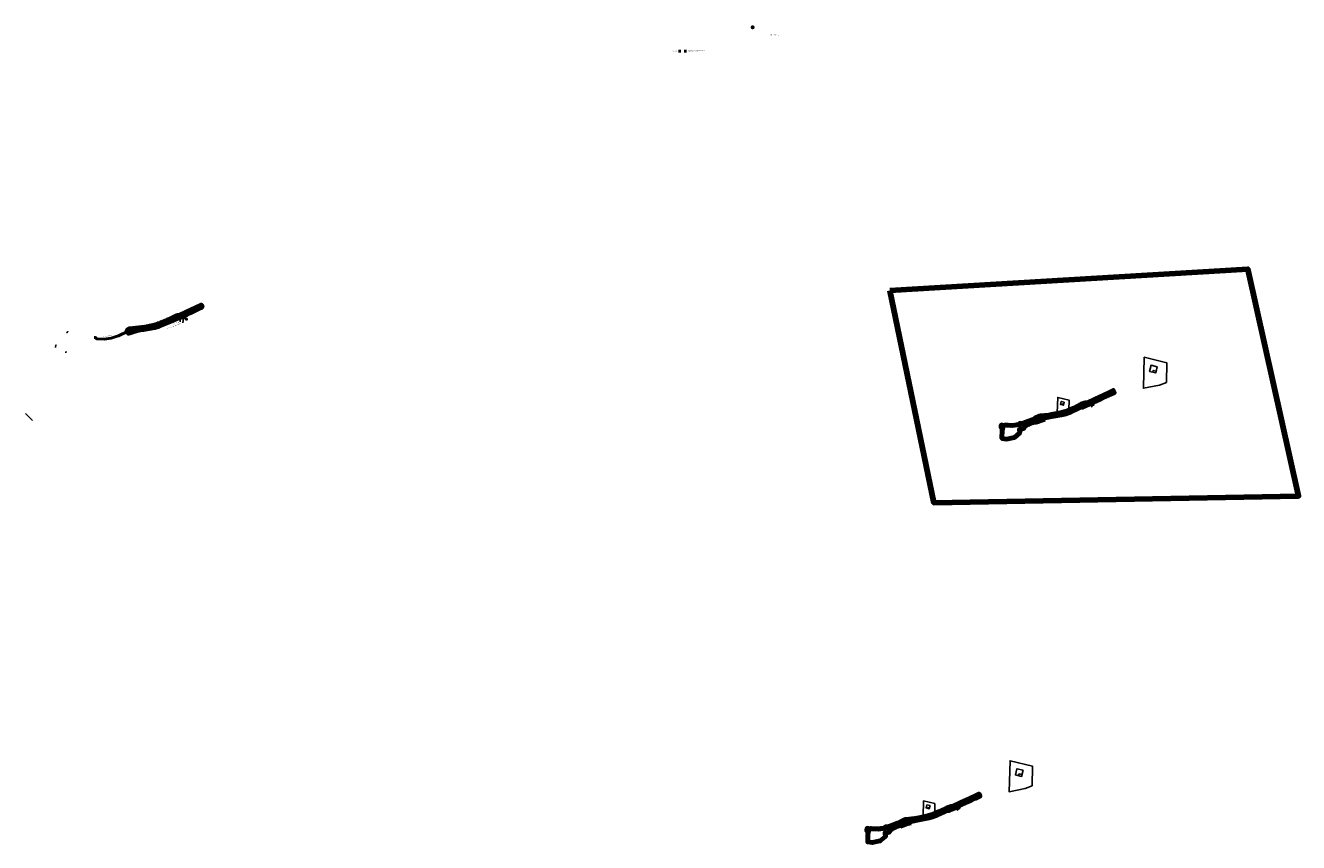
# Model space of a CAD drawing. Header units: metres. Extents: x -624130 to -618864, y -1178986 to -1175605.
import ezdxf
from ezdxf.enums import TextEntityAlignment as Align

# ---------------------------------------------------------------- set-up
doc = ezdxf.new("R2010")
doc.units = ezdxf.units.M
doc.linetypes.add('ACAD_ISO14W100', pattern=[24, 12, -3, 0, -3, 0, -3, 0, -3])
for name, color, linetype in [('01_Stromy_kácení', 1, 'Continuous'), ('01_Stromy_kácení_číslo', 90, 'Continuous'), ('0_X-Ref_Rozpiska', 7, 'Continuous'), ('0_X-Ref_Sit kom', 7, 'Continuous'), ('0_X-Ref_SO 301', 7, 'Continuous'), ('1_Rámeček', 7, 'Continuous'), ('301_N_Popisy_018_Detail_2x', 1, 'Continuous'), ('301_N_Popisy_035_Objekty_2x', 1, 'Continuous'), ('301_S_Popisy_035_Objekty', 42, 'Continuous'), ('301_S_Popisy_035_Objekty_2x', 42, 'Continuous'), ('301_V_Popisy_035_Objekty_2x', 6, 'Continuous'), ('PIS-zařízení staveniště', 132, 'ACAD_ISO14W100')]:
    doc.layers.add(name, color=color, linetype=linetype)
for name, color, linetype, lineweight in [('301_Hydro_Line_035', 5, 'Continuous', 35), ('301_Hydro_Line_080', 5, 'Continuous', 80), ('301_Hydro_Popis', 5, 'Continuous', 18), ('301_N_Kanalizace_Line', 1, '1SITU-KANALIZACE', 50), ('301_N_Objekty_050', 1, 'Continuous', 50), ('301_N_Objekty_UV_035', 1, 'Continuous', 35), ('301_N_Popisy_018_Detail', 1, 'Continuous', 18), ('301_N_Popisy_018_UV', 1, 'Continuous', 18), ('301_N_Popisy_035_Objekty', 1, 'Continuous', 35), ('301_N_Pripojky_UV_035', 1, '1SITU-KANALIZACE', 35), ('301_Popisy_035', 1, 'Continuous', 35), ('301_S_Kanalizace_Line', 42, '1SITU-KANALIZACE', 30), ('301_S_Objekty_050', 42, 'Continuous', 50), ('301_V_Kanalizace_Line', 6, '1SITU-KANALIZACE', 50), ('301_V_Objekty_050', 6, 'Continuous', 50), ('301_V_Popisy_035_Objekty', 6, 'Continuous', 35)]:
    doc.layers.add(name, color=color, linetype=linetype, lineweight=lineweight)
doc.styles.add('301_Arial', font='arial.ttf')
doc.styles.add('ROMANS', font='wromans.shx')
doc.styles.add('SLABSITU', font='isocp.shx')
doc.styles.add('Style-CS_working', font='CS_working.shx', dxfattribs={"height": 1.8})
doc.styles.add('WROMANS', font='wromans.shx', dxfattribs={"width": 0.9, "height": 1})
doc.linetypes.add('1SITU-KANALIZACE', pattern='A,3,["c",SLABSITU,S=3,R=0,X=0,Y=-1.07],3', length=6)
doc.dimstyles.new('M500', dxfattribs={"dimscale": 0.5, "dimtxt": 1, "dimasz": 0.9, "dimexe": 0.5, "dimexo": 0.2, "dimgap": 0.9, "dimtad": 1, "dimdec": 1, "dimzin": 0, "dimdsep": 46, "dimtxsty": 'WROMANS', "dimblk": 'OBLIQUE', "dimcen": 0.04, "dimadec": 0, "dimazin": 0, "dimtfac": 1, "dimtdec": 1, "dimtmove": 2, "dimatfit": 1, "dimfxl": 2, "dimtolj": 1, "dimtzin": 0, "dimarcsym": 0})

# ---------------------------------------------------------------- blocks, each defined once
blk = doc.blocks.new('_OBLIQUE')
at = {"color": 0, "linetype": 'ByBlock'}
blk.add_line((-0.5, -0.5), (0.5, 0.5), dxfattribs=at)

msp = doc.modelspace()

# ---------------------------------------------------------------- linework, layer by layer
for p, q in [((-621429.2, -1175708.5, 0), (-621419.6, -1175708.5, 0)), ((-621429.2, -1175713.5, 0), (-621419.6, -1175713.5, 0))]:
    msp.add_line(p, q)
at = {"color": 10}
msp.add_line((-621405, -1175708.5, 0), (-621395.4, -1175708.5, 0), dxfattribs=at)
at = {"color": 1}
msp.add_line((-621405, -1175713.5, 0), (-621395.4, -1175713.5, 0), dxfattribs=at)
at = {"layer": '01_Stromy_kácení', "flags": 128}
for points in [[(-623958.8, -1176874.1), (-623958, -1176875.3), (-623956.8, -1176874.5), (-623959.2, -1176876.2), (-623958, -1176875.3), (-623957.2, -1176876.6)], [(-623956.7, -1176871.4), (-623955.9, -1176872.6), (-623954.6, -1176871.8), (-623957.1, -1176873.4), (-623955.9, -1176872.6), (-623955, -1176873.9)]]:
    msp.add_lwpolyline(points, dxfattribs=at)
at = {"layer": '0_X-Ref_Rozpiska', "linetype": 'Continuous'}
for p, q in [((-621115.6, -1175613), (-621128.3, -1175613)), ((-621122, -1175604.8), (-621122.7, -1175613)), ((-621122, -1175604.8), (-621121.9, -1175619.3)), ((-621122, -1175604.8), (-621121.2, -1175613)), ((-621121.9, -1175606.2), (-621121.8, -1175613)), ((-621121.7, -1175607.6), (-621121.7, -1175613)), ((-621121.6, -1175609), (-621121.6, -1175613)), ((-621121.5, -1175610.4), (-621121.4, -1175613)), ((-621121.3, -1175611.7), (-621121.3, -1175613))]:
    msp.add_line(p, q, dxfattribs=at)
msp.add_ellipse((-621121.9, -1175613), major_axis=(3.52, 3.57), ratio=1, start_param=5.491046, end_param=11.774231, dxfattribs=at)
at = {"layer": '0_X-Ref_Sit kom'}
msp.add_lwpolyline([(-624130.1, -1177211.2), (-624101.2, -1177239)], dxfattribs=at)
at = {"layer": '0_X-Ref_SO 301', "lineweight": 211}
msp.add_lwpolyline([(-620554.4, -1176701.6), (-620372.1, -1177580), (-618863.8, -1177552.4), (-619073.7, -1176613.2)], close=True, dxfattribs=at)
at = {"layer": '0_X-Ref_SO 301'}
for points in [[(-619939.9, -1177240.7), (-619923.4, -1177235.4), (-619910.9, -1177231.2)], [(-619927.9, -1177236.9), (-619926.7, -1177240.5)], [(-619925.1, -1177243.9), (-619927.4, -1177236.7)], [(-619953.2, -1177253.6), (-619938.8, -1177249.1), (-619924.4, -1177243.7), (-619911.6, -1177239.6)], [(-619929.3, -1177237.3), (-619927, -1177244.6)], [(-619927.7, -1177240.8), (-619928.8, -1177237.2)], [(-619928.4, -1177237), (-619926, -1177244.3)], [(-620508.4, -1178923.3), (-620493.9, -1178918.8), (-620479.6, -1178913.3), (-620466.8, -1178909.3)], [(-620495, -1178910.4), (-620478.6, -1178905.1), (-620466, -1178900.9)], [(-620484.4, -1178907), (-620482.1, -1178914.3)], [(-620482.8, -1178910.5), (-620484, -1178906.8)], [(-620483.5, -1178906.7), (-620481.2, -1178913.9)], [(-620483, -1178906.5), (-620481.9, -1178910.1)], [(-620480.2, -1178913.6), (-620482.5, -1178906.4)]]:
    msp.add_lwpolyline(points, dxfattribs=at)
at = {"layer": '1_Rámeček'}
for points in [[(-619409.8, -1177081.9), (-619438.9, -1177093.3), (-619505.8, -1177105.9), (-619501.9, -1176978.1), (-619408.8, -1177000.4)], [(-619813.8, -1177196), (-619828.4, -1177201.7), (-619861.8, -1177208), (-619859.8, -1177144.1), (-619813.3, -1177155.2)], [(-619965, -1178751.6), (-619994.1, -1178763), (-620060.9, -1178775.6), (-620057, -1178647.7), (-619963.9, -1178670)], [(-620368.9, -1178865.6), (-620383.5, -1178871.4), (-620416.9, -1178877.7), (-620415, -1178813.7), (-620368.4, -1178824.9)]]:
    msp.add_lwpolyline(points, close=True, dxfattribs=at)
for points in [[(-619448.2, -1177017.4), (-619473.6, -1177011.2), (-619479.9, -1177036.6), (-619454.5, -1177042.9), (-619448.2, -1177017.4)], [(-619452.6, -1177035.3), (-619464.9, -1177032.3), (-619466.8, -1177039.8)], [(-619833, -1177163.7), (-619845.7, -1177160.6), (-619848.8, -1177173.3), (-619836.1, -1177176.5), (-619833, -1177163.7)], [(-619835.2, -1177172.7), (-619841.3, -1177171.2), (-619842.3, -1177174.9)], [(-620003.4, -1178687.1), (-620028.8, -1178680.9), (-620035, -1178706.3), (-620009.6, -1178712.6), (-620003.4, -1178687.1)], [(-620007.8, -1178704.9), (-620020, -1178701.9), (-620021.9, -1178709.5)], [(-620388.1, -1178833.4), (-620400.8, -1178830.3), (-620404, -1178843), (-620391.3, -1178846.1), (-620388.1, -1178833.4)], [(-620390.3, -1178842.3), (-620396.5, -1178840.8), (-620397.4, -1178844.6)]]:
    msp.add_lwpolyline(points, dxfattribs=at)
at = {"layer": '301_Hydro_Line_035'}
for points in [[(-623528.3, -1176816.9), (-623528.3, -1176816.9), (-623503.8, -1176805.7), (-623495.7, -1176804.5), (-623491.8, -1176814), (-623522.7, -1176827.2), (-623522.7, -1176827.2), (-623522.7, -1176827.2), (-623560.7, -1176842.5), (-623577.7, -1176849.7), (-623595.2, -1176854.3), (-623641.8, -1176862.4), (-623643.4, -1176854.1), (-623596, -1176845.4), (-623577.9, -1176839.4), (-623565.3, -1176834), (-623565.3, -1176834), (-623528.3, -1176816.9), (-623528.3, -1176816.9)], [(-619910.9, -1177231.2), (-619923.4, -1177235.4), (-619939.9, -1177240.7), (-619955.3, -1177247.5)], [(-619926.7, -1177240.5), (-619927.9, -1177236.9)], [(-619927.4, -1177236.7), (-619925.1, -1177243.9)], [(-619953.2, -1177253.6), (-619938.8, -1177249.1), (-619924.4, -1177243.7), (-619911.6, -1177239.6)], [(-619927, -1177244.6), (-619929.3, -1177237.3)], [(-619928.8, -1177237.2), (-619927.7, -1177240.8)], [(-619928.4, -1177237), (-619926, -1177244.3)], [(-620466, -1178900.9), (-620478.6, -1178905.1), (-620495, -1178910.4), (-620510.4, -1178917.2)], [(-620508.4, -1178923.3), (-620493.9, -1178918.8), (-620479.6, -1178913.3), (-620466.8, -1178909.3)], [(-620482.1, -1178914.2), (-620484.4, -1178907)], [(-620484, -1178906.8), (-620482.8, -1178910.5)], [(-620483.5, -1178906.7), (-620481.2, -1178913.9)], [(-620481.9, -1178910.1), (-620483, -1178906.5)], [(-620482.5, -1178906.4), (-620480.2, -1178913.6)]]:
    msp.add_lwpolyline(points, dxfattribs=at)
for points in [[(-623641.8, -1176862.4), (-623655.2, -1176864.8), (-623668.6, -1176867.6), (-623681.5, -1176870.8), (-623698.2, -1176876.4), (-623704.2, -1176878.8), (-623704.2, -1176878.8), (-623707.5, -1176869.3), (-623710.5, -1176867.6), (-623700.1, -1176859.9), (-623673.6, -1176857.3), (-623648.1, -1176854.9), (-623643.4, -1176854.1)], [(-619706.5, -1177151.1), (-619667.6, -1177133.2), (-619644.1, -1177121.7), (-619630.5, -1177115.4), (-619626.2, -1177124.5), (-619641.7, -1177132.6), (-619648.6, -1177134.6), (-619670.3, -1177144.8), (-619685.8, -1177152.1), (-619701.3, -1177159.5)], [(-619793.9, -1177188.1), (-619762.7, -1177172.5), (-619762.7, -1177172.5), (-619757.7, -1177182.2), (-619803.7, -1177203.6), (-619808.9, -1177194)], [(-619756.6, -1177184.6), (-619757.8, -1177182.2), (-619762.7, -1177172.5), (-619746.3, -1177166.9), (-619738.5, -1177166), (-619706.5, -1177151.1), (-619701.3, -1177159.5), (-619717.8, -1177167), (-619731.6, -1177173.5), (-619743.4, -1177178.6), (-619756.6, -1177184.6)], [(-619961.4, -1177247.7), (-619977.7, -1177254.3), (-619987.1, -1177258), (-619991.5, -1177246.5), (-619965.9, -1177236.4)], [(-619961.4, -1177247.7), (-619965.9, -1177236.4), (-619954.7, -1177232.1), (-619953.9, -1177230.6), (-619953.3, -1177229), (-619950.4, -1177230.7), (-619946.5, -1177241.9)], [(-619884.7, -1177223.6), (-619898, -1177226.2), (-619911.4, -1177229), (-619924.3, -1177232.2), (-619941.1, -1177237.8), (-619946.5, -1177241.9), (-619946.5, -1177241.9), (-619950.4, -1177230.7), (-619953.3, -1177229), (-619937.8, -1177221.5), (-619931.8, -1177220.9), (-619896, -1177217.3), (-619886.3, -1177215)], [(-619803.7, -1177203.6), (-619826.8, -1177211.7), (-619843.7, -1177215.7), (-619884.7, -1177223.6), (-619886.3, -1177215), (-619842.5, -1177206.4), (-619828.4, -1177201.7), (-619808.9, -1177194)], [(-620261.6, -1178820.7), (-620222.7, -1178802.9), (-620199.3, -1178791.4), (-620185.6, -1178785.1), (-620181.3, -1178794.2), (-620196.8, -1178802.2), (-620203.8, -1178804.3), (-620225.4, -1178814.5), (-620240.9, -1178821.8), (-620256.5, -1178829.1)], [(-620358.8, -1178873.3), (-620382, -1178881.3), (-620398.8, -1178885.4), (-620439.8, -1178893.3), (-620441.5, -1178884.7), (-620397.7, -1178876.1), (-620383.5, -1178871.4), (-620364.1, -1178863.7)], [(-620349, -1178857.8), (-620317.8, -1178842.2), (-620317.8, -1178842.2), (-620312.9, -1178851.8), (-620358.8, -1178873.3), (-620364.1, -1178863.7)], [(-620311.7, -1178854.2), (-620312.9, -1178851.8), (-620317.8, -1178842.2), (-620301.4, -1178836.6), (-620293.7, -1178835.6), (-620261.6, -1178820.7), (-620256.5, -1178829.1), (-620272.9, -1178836.7), (-620286.7, -1178843.2), (-620298.6, -1178848.3), (-620311.7, -1178854.2)], [(-620516.6, -1178917.3), (-620532.9, -1178924), (-620542.3, -1178927.6), (-620546.6, -1178916.1), (-620521, -1178906.1)], [(-620516.6, -1178917.3), (-620521, -1178906.1), (-620509.8, -1178901.7), (-620509.1, -1178900.3), (-620508.5, -1178898.6), (-620505.5, -1178900.4), (-620501.6, -1178911.6)], [(-620439.8, -1178893.3), (-620453.2, -1178895.9), (-620466.6, -1178898.6), (-620479.5, -1178901.8), (-620496.2, -1178907.5), (-620501.6, -1178911.6), (-620501.6, -1178911.6), (-620505.5, -1178900.4), (-620508.5, -1178898.6), (-620492.9, -1178891.2), (-620487, -1178890.6), (-620451.1, -1178887), (-620441.5, -1178884.7)]]:
    msp.add_lwpolyline(points, close=True, dxfattribs=at)
at = {"layer": '301_Hydro_Line_080'}
for points in [[(-623495.7, -1176804.5), (-623463.5, -1176789.3), (-623424.8, -1176771.5), (-623402.3, -1176761), (-623401.6, -1176762.3), (-623401.6, -1176762.3), (-623399.4, -1176769.9), (-623402.8, -1176771.6), (-623433.2, -1176786.9), (-623444.9, -1176792.6), (-623460.6, -1176799.4), (-623468.3, -1176803.8), (-623479.5, -1176808.9), (-623491.8, -1176814)], [(-619706.5, -1177151.1), (-619667.6, -1177133.2), (-619644.1, -1177121.7), (-619630.5, -1177115.4), (-619626.2, -1177124.5), (-619641.7, -1177132.6), (-619648.6, -1177134.6), (-619670.3, -1177144.8), (-619685.8, -1177152.1), (-619701.3, -1177159.5), (-619717.8, -1177167), (-619731.6, -1177173.5), (-619743.4, -1177178.6), (-619756.6, -1177184.6), (-619756.6, -1177184.6), (-619757.8, -1177182.2), (-619762.7, -1177172.5), (-619746.3, -1177166.9), (-619738.5, -1177166)], [(-619946.5, -1177241.9), (-619946.5, -1177241.9), (-619941.1, -1177237.8), (-619924.3, -1177232.2), (-619911.4, -1177229), (-619898, -1177226.2), (-619884.7, -1177223.6), (-619843.7, -1177215.7), (-619826.8, -1177211.7), (-619803.7, -1177203.6), (-619757.7, -1177182.2), (-619762.7, -1177172.5), (-619762.7, -1177172.5), (-619793.9, -1177188.1), (-619808.9, -1177194), (-619828.4, -1177201.7), (-619842.5, -1177206.4), (-619886.3, -1177215), (-619896, -1177217.3), (-619931.8, -1177220.9), (-619937.8, -1177221.5), (-619953.3, -1177229), (-619953.9, -1177230.6), (-619954.7, -1177232.1), (-619965.9, -1177236.4), (-619991.5, -1177246.5), (-620007.6, -1177252.1), (-620016.4, -1177251), (-620024, -1177256.4), (-620036.8, -1177258.6), (-620053.9, -1177259.7), (-620066.3, -1177259.2), (-620076.5, -1177258), (-620082.5, -1177260.1), (-620083.7, -1177259.9), (-620093.7, -1177257.5), (-620094.6, -1177265.3), (-620094.9, -1177267.2), (-620087.1, -1177269), (-620089.9, -1177278.6), (-620090.9, -1177313.7), (-620072.3, -1177316.4), (-620039, -1177309.5), (-620016.7, -1177291.1), (-620018.7, -1177275.7), (-620007.3, -1177274.5), (-619999.4, -1177271.8), (-619998.7, -1177267.1), (-619987.1, -1177258), (-619977.7, -1177254.3), (-619961.4, -1177247.7)], [(-620261.6, -1178820.7), (-620222.7, -1178802.9), (-620199.3, -1178791.4), (-620185.6, -1178785.1), (-620181.3, -1178794.2), (-620196.8, -1178802.2), (-620203.8, -1178804.3), (-620225.4, -1178814.5), (-620240.9, -1178821.8), (-620256.5, -1178829.1), (-620272.9, -1178836.7), (-620286.7, -1178843.2), (-620298.6, -1178848.3), (-620311.7, -1178854.2), (-620311.7, -1178854.2), (-620312.9, -1178851.8), (-620317.8, -1178842.2), (-620301.4, -1178836.6), (-620293.7, -1178835.6)], [(-620501.6, -1178911.6), (-620501.6, -1178911.6), (-620496.2, -1178907.5), (-620479.5, -1178901.8), (-620466.6, -1178898.6), (-620453.2, -1178895.9), (-620439.8, -1178893.3), (-620398.8, -1178885.4), (-620382, -1178881.3), (-620358.8, -1178873.3), (-620312.9, -1178851.8), (-620317.8, -1178842.2), (-620317.8, -1178842.2), (-620349, -1178857.8), (-620364.1, -1178863.7), (-620383.5, -1178871.4), (-620397.7, -1178876.1), (-620441.5, -1178884.7), (-620451.1, -1178887), (-620487, -1178890.6), (-620492.9, -1178891.2), (-620508.5, -1178898.6), (-620509.1, -1178900.3), (-620509.8, -1178901.7), (-620521, -1178906.1), (-620546.6, -1178916.1), (-620562.7, -1178921.7), (-620571.6, -1178920.6), (-620579.1, -1178926.1), (-620591.9, -1178928.3), (-620609, -1178929.3), (-620621.4, -1178928.8), (-620631.7, -1178927.6), (-620637.6, -1178929.8), (-620638.8, -1178929.5), (-620648.8, -1178927.1), (-620649.8, -1178934.9), (-620650, -1178936.9), (-620642.3, -1178938.6), (-620645.1, -1178948.2), (-620646.1, -1178983.3), (-620627.5, -1178986), (-620594.1, -1178979.1), (-620571.8, -1178960.8), (-620573.8, -1178945.4), (-620562.4, -1178944.2), (-620554.6, -1178941.5), (-620553.8, -1178936.8), (-620542.3, -1178927.6), (-620532.9, -1178924), (-620516.6, -1178917.3)]]:
    msp.add_lwpolyline(points, close=True, dxfattribs=at)
msp.add_lwpolyline([(-623528.3, -1176816.9), (-623528.3, -1176816.9), (-623565.3, -1176834), (-623565.3, -1176834), (-623577.9, -1176839.4), (-623596, -1176845.4), (-623643.4, -1176854.1), (-623648.1, -1176854.9), (-623673.6, -1176857.3), (-623700.1, -1176859.9), (-623710.5, -1176867.6), (-623707.5, -1176869.3), (-623704.2, -1176878.8), (-623698.2, -1176876.4), (-623681.5, -1176870.8), (-623668.6, -1176867.6), (-623655.2, -1176864.8), (-623641.8, -1176862.4), (-623595.2, -1176854.3), (-623577.7, -1176849.7), (-623560.7, -1176842.5), (-623522.7, -1176827.2), (-623522.7, -1176827.2), (-623522.7, -1176827.2), (-623491.8, -1176814), (-623495.7, -1176804.5), (-623503.8, -1176805.7), (-623528.3, -1176816.9), (-623528.3, -1176816.9)], dxfattribs=at)
at = {"layer": '301_Hydro_Popis', "linetype": 'Continuous', "flags": 128}
for points in [[(-623464.4, -1176794.5), (-623457.7, -1176792)], [(-623675.3, -1176865.7), (-623668.6, -1176863.1)], [(-623561.3, -1176837.7), (-623554.5, -1176835.2)], [(-619637.6, -1177123.5), (-619630.9, -1177121)], [(-619752.8, -1177174), (-619746.1, -1177171.4)], [(-619927.1, -1177229), (-619920.3, -1177226.5)], [(-619830.6, -1177209.1), (-619823.9, -1177206.5)], [(-619784.3, -1177189.4), (-619777.6, -1177186.9)], [(-619973.7, -1177248.3), (-619967, -1177245.8)], [(-619959.4, -1177242.1), (-619952.7, -1177239.5)], [(-620192.7, -1178793.2), (-620186, -1178790.6)], [(-620339.4, -1178859.1), (-620332.7, -1178856.5)], [(-620308, -1178843.6), (-620301.2, -1178841.1)], [(-620528.8, -1178918), (-620522.1, -1178915.4)], [(-620514.5, -1178911.7), (-620507.8, -1178909.2)], [(-620482.2, -1178898.7), (-620475.5, -1178896.1)], [(-620385.7, -1178878.7), (-620379, -1178876.2)]]:
    msp.add_lwpolyline(points, dxfattribs=at)
at = {"layer": '301_Hydro_Popis', "linetype": 'Continuous'}
for centre in [(-623461.1, -1176793.2), (-623671.9, -1176864.4), (-623557.9, -1176836.4), (-619634.2, -1177122.3), (-619749.5, -1177172.7), (-619923.7, -1177227.8), (-619827.3, -1177207.8), (-619780.9, -1177188.2), (-619970.3, -1177247), (-619956, -1177240.8), (-620189.4, -1178791.9), (-620336.1, -1178857.8), (-620304.6, -1178842.3), (-620525.5, -1178916.7), (-620511.2, -1178910.5), (-620478.8, -1178897.4), (-620382.4, -1178877.4)]:
    msp.add_circle(centre, 3.6, dxfattribs=at)
at = {"layer": '301_N_Kanalizace_Line'}
for points in [[(-623708.4, -1176870.9), (-623664.7, -1176857.2), (-623648.9, -1176855.7), (-623608.8, -1176848.7), (-623583.6, -1176843.3)], [(-620089.4, -1177257), (-620083.2, -1177257.8), (-620077.2, -1177263.1), (-620047.2, -1177264.9), (-620018.2, -1177260.4), (-619985.8, -1177249.6), (-619951.3, -1177232.3)], [(-620644.5, -1178926.7), (-620638.3, -1178927.4), (-620632.3, -1178932.8), (-620602.4, -1178934.5), (-620573.4, -1178930), (-620540.9, -1178919.3), (-620506.4, -1178902)]]:
    msp.add_lwpolyline(points, dxfattribs=at)
at = {"layer": '301_N_Objekty_050'}
for centre in [(-623488.7, -1176811.3), (-623664.7, -1176857.2), (-623648.9, -1176855.7), (-623608.8, -1176848.7), (-623583.6, -1176843.3), (-623742.9, -1176888.2), (-619951.3, -1177232.3), (-619985.8, -1177249.6), (-620540.9, -1178919.3), (-620506.4, -1178902)]:
    msp.add_circle(centre, 0.62, dxfattribs=at)
at = {"layer": '301_N_Objekty_UV_035'}
for points in [[(-623480.9, -1176805), (-623480.4, -1176804.8)], [(-623480.9, -1176805), (-623480.6, -1176805.7)], [(-623480.4, -1176804.8), (-623479.8, -1176804.5)], [(-623480.4, -1176804.8), (-623480.1, -1176805.4)], [(-623480.4, -1176804.8), (-623480.1, -1176805.4)], [(-623479.8, -1176804.5), (-623479.5, -1176805.2)], [(-623641.4, -1176855.7), (-623641.5, -1176855)], [(-623640.8, -1176855.6), (-623641.4, -1176855.7)], [(-623640.8, -1176855.6), (-623640.9, -1176854.9)]]:
    msp.add_lwpolyline(points, dxfattribs=at)
at = {"layer": '301_N_Objekty_UV_035', "lineweight": 5}
for points in [[(-623480.8, -1176805.3), (-623480.2, -1176805.1)], [(-623480.2, -1176805.1), (-623479.7, -1176804.8)], [(-623640.8, -1176855.3), (-623641.4, -1176855.4)]]:
    msp.add_lwpolyline(points, dxfattribs=at)
at = {"layer": '301_N_Objekty_UV_035', "elevation": 0}
for points in [[(-623580.3, -1176843.4), (-623580.6, -1176842.8)], [(-623579.8, -1176843.2), (-623580.3, -1176843.4)], [(-623579.8, -1176843.2), (-623580, -1176842.6)]]:
    msp.add_lwpolyline(points, dxfattribs=at)
at = {"layer": '301_N_Objekty_UV_035', "lineweight": 5, "elevation": 0}
msp.add_lwpolyline([(-623579.9, -1176842.9), (-623580.5, -1176843.1)], dxfattribs=at)
at = {"layer": '301_N_Objekty_UV_035'}
for centre, start, end in [((-623480.3, -1176805.5), 204.9351, 24.9364), ((-623479.8, -1176805.3), 204.9351, 24.9364), ((-623641.2, -1176855), 9.9987, 189.9999), ((-623580.3, -1176842.7, 0), 19.2784, 199.2796)]:
    msp.add_arc(centre, 0.3, start, end, dxfattribs=at)
at = {"layer": '301_N_Pripojky_UV_035', "ltscale": 0.5}
for points in [[(-623488.7, -1176811.3), (-623487.9, -1176809.1), (-623480.3, -1176805.6)], [(-623641.1, -1176855.3), (-623641.3, -1176854.4)], [(-623583.6, -1176843.3), (-623580.2, -1176843)], [(-619958.4, -1177235.9), (-619958.1, -1177236.3)], [(-620513.5, -1178905.5), (-620513.3, -1178906)]]:
    msp.add_lwpolyline(points, dxfattribs=at)
at = {"layer": '301_S_Kanalizace_Line'}
msp.add_lwpolyline([(-623463.9, -1176820.3), (-623488.7, -1176811.3)], dxfattribs=at)
at = {"layer": '301_S_Objekty_050'}
for centre in [(-623463.9, -1176820.5), (-619713.3, -1177173.1), (-620268.5, -1178842.7)]:
    msp.add_circle(centre, 0.62, dxfattribs=at)
at = {"layer": '301_V_Kanalizace_Line'}
for points in [[(-623846.5, -1176895.6), (-623840.3, -1176896.4), (-623834.3, -1176901.7), (-623804.4, -1176903.5), (-623775.4, -1176899), (-623742.9, -1176888.2), (-623708.4, -1176870.9)], [(-619951.3, -1177232.3), (-619918.7, -1177221.3), (-619895.3, -1177217.5), (-619849, -1177209.3), (-619818.4, -1177200.7), (-619773.4, -1177179.8)], [(-619713.3, -1177173.1), (-619717.1, -1177165.2), (-619754.4, -1177182.3)], [(-619717.1, -1177165.2), (-619690.5, -1177152.8), (-619646.8, -1177132.9)], [(-620272.3, -1178834.9), (-620245.6, -1178822.4), (-620201.9, -1178802.6)], [(-620506.4, -1178902), (-620473.8, -1178891), (-620450.4, -1178887.1), (-620404.1, -1178878.9), (-620373.6, -1178870.3), (-620328.6, -1178849.5)], [(-620268.5, -1178842.7), (-620272.3, -1178834.9), (-620309.5, -1178852)]]:
    msp.add_lwpolyline(points, dxfattribs=at)
at = {"layer": '301_V_Objekty_050'}
for centre in [(-623708.4, -1176870.9), (-619773.4, -1177179.8), (-619717.1, -1177165.2), (-619690.5, -1177152.8), (-619895.3, -1177217.5), (-619849, -1177209.3), (-619818.4, -1177200.7), (-620328.6, -1178849.5), (-620272.3, -1178834.9), (-620245.6, -1178822.4), (-620450.4, -1178887.1), (-620404.1, -1178878.9), (-620373.6, -1178870.3)]:
    msp.add_circle(centre, 0.62, dxfattribs=at)
at = {"layer": 'PIS-zařízení staveniště'}
msp.add_lwpolyline([(-623960.5, -1176957.4), (-623962, -1176955.2, 0.743293), (-623962.9, -1176955.5), (-623962.8, -1176959.1)], format="xyb", dxfattribs=at)

# ---------------------------------------------------------------- texts
at = {"style": 'ROMANS'}
for s, p in [('10', (-621453.9, -1175709.5, 0)), ('0,15', (-621441.3, -1175709.5, 0)), ('1-RED', (-621453.9, -1175714.5, 0)), ('0,30', (-621441.3, -1175714.5, 0))]:
    msp.add_text(s, height=2, rotation=359.9987, dxfattribs=at).set_placement(p)
at = {"ltscale": 5, "style": 'ROMANS', "width": 0.9}
for s, p in [('KÓTY, POPISKY, SKLONY, POPIS VEDL. STANIČENÍ .....', (-621389.8, -1175709)), ('KRESBA, OSA, POPIS HL. STANIČENÍ', (-621389.8, -1175714))]:
    msp.add_text(s, height=2, rotation=0.0908, dxfattribs=at).set_placement(p)
at = {"layer": '01_Stromy_kácení_číslo', "style": 'ROMANS'}
for s, p in [('4', (-623958.7, -1176876.5)), ('3', (-623956.6, -1176873.8))]:
    msp.add_text(s, height=1, rotation=200, dxfattribs=at).set_placement(p, align=Align.CENTER)
at = {"layer": '0_X-Ref_Rozpiska', "linetype": 'Continuous', "insert": (-621050.2, -1175640.5), "char_height": 2, "width": 58.768, "attachment_point": 1, "rotation": 360, "style": 'Style-CS_working'}
msp.add_mtext('Výškový systém: Bpv\\PSouřadnicový systém: S-JTSK', dxfattribs=at)
at = {"layer": '301_Hydro_Popis', "ltscale": 0.5, "style": '301_Arial', "width": 0.8}
for s, p in [('Šs01', (-623467.6, -1176795.7)), ('0.75', (-623461.6, -1176791.8)), ('0.11', (-623460.5, -1176794.6)), ('Š02', (-623678.5, -1176866.9)), ('0.75', (-623672.5, -1176863)), ('0.08', (-623671.4, -1176865.8)), ('Š04', (-623564.4, -1176838.9)), ('0.75', (-623558.4, -1176835)), ('0.16', (-623557.4, -1176837.8)), ('Šv19', (-619640.8, -1177124.7)), ('0.75', (-619634.8, -1177120.9)), ('0.08', (-619633.7, -1177123.7)), ('Šv17', (-619756, -1177175.2)), ('0.75', (-619750, -1177171.3)), ('0.06', (-619748.9, -1177174.1)), ('Šv12', (-619930.2, -1177230.2)), ('0.75', (-619924.2, -1177226.4)), ('0.07', (-619923.2, -1177229.2)), ('Šv14', (-619833.8, -1177210.3)), ('0.75', (-619827.8, -1177206.4)), ('0.08', (-619826.7, -1177209.2)), ('0.75', (-619781.5, -1177186.8)), ('0.05', (-619780.4, -1177189.6)), ('0.03', (-619969.8, -1177248.4)), ('0.75', (-619956.6, -1177239.4)), ('0.02', (-619955.5, -1177242.2)), ('Šv19', (-620195.9, -1178794.4)), ('0.75', (-620189.9, -1178790.5)), ('0.08', (-620188.8, -1178793.3)), ('0.75', (-620336.6, -1178856.4)), ('0.05', (-620335.5, -1178859.2)), ('Šv17', (-620311.1, -1178844.8)), ('0.75', (-620305.1, -1178840.9)), ('0.06', (-620304.1, -1178843.7)), ('0.03', (-620524.9, -1178918.1)), ('0.75', (-620511.7, -1178909.1)), ('0.02', (-620510.6, -1178911.9)), ('Šv12', (-620485.3, -1178899.9)), ('0.75', (-620479.4, -1178896)), ('0.07', (-620478.3, -1178898.8)), ('Šv14', (-620388.9, -1178879.9)), ('0.75', (-620382.9, -1178876)), ('0.08', (-620381.8, -1178878.8))]:
    msp.add_text(s, height=2, rotation=200.5746, dxfattribs=at).set_placement(p, align=Align.MIDDLE_CENTER)
at = {"layer": '301_N_Popisy_018_Detail', "ltscale": 0.5, "style": '301_Arial', "width": 0.8}
for s, p in [('VEDENÍ PŘÍPOJKY V SOUBĚHU S NAVRHOVANÝM KABELEM VO', (-623516.6, -1176803.9)), ('PŘEDPOKLÁDANÝ PRŮBĚH STÁVAJÍCÍ KANALIZACE', (-623479.7, -1176835.1)), ('ÚPRAVA STÁVAJÍCÍ ŠACHTY Šs01', (-623491, -1176830.7))]:
    msp.add_text(s, height=2, rotation=201, dxfattribs=at).set_placement(p, align=Align.MIDDLE_LEFT)
at = {"layer": '301_N_Popisy_018_Detail', "linetype": 'Continuous', "style": '301_Arial'}
for s, height, rotation, width, p in [('3,0 % - 45,8 m ', 2, 197, 0.6, (-623692.8, -1176862.1, -412.7)), ('DN 300 - PP', 2, 197, 0.6, (-623691.5, -1176867.2, -412.7)), ('2,0 % - 15,9 m ', 2, 185, 0.6, (-623653.3, -1176852.4, -412.7)), ('DN 300 - PP', 2, 185, 0.6, (-623652.8, -1176857.7, -412.7)), ('2,0 % - 40,7 m ', 2, 190, 0.6, (-623620, -1176847.1, -412.7)), ('DN 300 - PP', 2, 190, 0.6, (-623619.6, -1176852.4, -412.7)), ('2,0 % - 25,8 m ', 2, 192, 0.6, (-623595.8, -1176842.5, -412.7)), ('DN 300 - PP', 2, 192, 0.6, (-623595.3, -1176847.8, -412.7)), ('0,5 % - 38,6 m ', 1, 206, 0.6, (-619966.6, -1177241.4, -412.7)), ('DN 300 - PP', 1, 206, 0.8, (-619965.9, -1177242.5, -412.7)), ('0,5 % - 38,6 m ', 1, 206, 0.6, (-620521.7, -1178911.1, -412.7)), ('DN 300 - PP', 1, 206, 0.8, (-620521, -1178912.2, -412.7))]:
    msp.add_text(s, height=height, rotation=rotation, dxfattribs=dict(at, width=width)).set_placement(p)
at = {"layer": '301_N_Popisy_018_Detail', "linetype": 'Continuous', "style": '301_Arial', "width": 0.6}
msp.add_text('ODSTRANĚNÍ SLOUPU NN (NENÍ SOUČÁSTÍ TÉTO DOKUMENTACE)', height=0.5, rotation=201, dxfattribs=at).set_placement((-624003.5, -1176926.2), align=Align.MIDDLE_RIGHT)
at = {"layer": '301_N_Popisy_018_Detail_2x', "linetype": 'Continuous', "style": '301_Arial', "width": 0.6}
for rotation, p in [(197, (-623691.5, -1176867.2, -412.7)), (185, (-623652.8, -1176857.7, -412.7)), (190, (-623619.6, -1176852.4, -412.7)), (192, (-623595.3, -1176847.8, -412.7))]:
    msp.add_text('DN 300', height=2, rotation=rotation, dxfattribs=at).set_placement(p)
at = {"layer": '301_N_Popisy_018_Detail_2x', "ltscale": 0.5, "style": '301_Arial', "width": 0.8}
for p in [(-623731.8, -1176884.9), (-619974.6, -1177246.3), (-620529.8, -1178916)]:
    msp.add_text('DN 300', height=2, rotation=206, dxfattribs=at).set_placement(p)
at = {"layer": '301_N_Popisy_018_UV', "ltscale": 0.5, "style": '301_Arial', "width": 0.8}
for s, height, p in [('VL02', 2, (-623477.4, -1176797.2)), ('VL01', 2, (-623476.4, -1176799.8)), ('VP04', 2, (-623637.4, -1176855.2)), ('VP03', 2, (-623577.2, -1176842.9)), ('VP01', 1, (-619957.5, -1177237)), ('VP01', 1, (-620512.6, -1178906.6))]:
    msp.add_text(s, height=height, rotation=201, dxfattribs=at).set_placement(p)
at = {"layer": '301_N_Popisy_035_Objekty', "ltscale": 0.5, "style": '301_Arial', "width": 0.8}
for s, height, p in [('Šs01', 2, (-623492.9, -1176808.5)), ('Š01', 2, (-623665.3, -1176858.6)), ('Š02', 2, (-623647.9, -1176856.9)), ('Š03', 2, (-623608, -1176849.7)), ('Š04', 2, (-623582.9, -1176844.2)), ('Š05', 1, (-623743.1, -1176889.1)), ('Š06', 1, (-619951.6, -1177230.1)), ('Š05', 1, (-619985.9, -1177250.5)), ('Š05', 1, (-620541.1, -1178920.1)), ('Š06', 1, (-620506.7, -1178899.7))]:
    msp.add_text(s, height=height, rotation=201, dxfattribs=at).set_placement(p)
at = {"layer": '301_N_Popisy_035_Objekty_2x', "ltscale": 0.5, "style": '301_Arial', "width": 0.8}
for s, p in [('Š05', (-623739.8, -1176889.4)), ('Š06', (-619949.6, -1177233.7)), ('Š05', (-619982.7, -1177250.8)), ('Š05', (-620537.8, -1178920.4)), ('Š06', (-620504.7, -1178903.3))]:
    msp.add_text(s, height=2, rotation=201, dxfattribs=at).set_placement(p)
at = {"layer": '301_Popisy_035', "ltscale": 0.5, "style": '301_Arial', "width": 0.8}
msp.add_text('STOKA A - 128.2 m', height=3, rotation=190, dxfattribs=at).set_placement((-623598, -1176836.7))
at = {"layer": '301_Popisy_035', "ltscale": 0.5, "style": '301_Arial'}
for p in [(-623775, -1176886), (-620017.9, -1177247.4), (-620573, -1178917)]:
    msp.add_text('STOKA A - 146.4 m', height=3, rotation=190, dxfattribs=at).set_placement(p)
at = {"layer": '301_Popisy_035', "color": 6, "ltscale": 0.5, "style": '301_Arial', "width": 0.8}
for s, rotation, p in [('STOKA D - 49.7 m', 194, (-619721.3, -1177177.4)), ('STOKA D-1 - 77.4 m', 204, (-619661.2, -1177144.1)), ('STOKA A - 186.5 m', 198, (-619821.3, -1177189.7)), ('STOKA D-1 - 77.4 m', 204, (-620216.3, -1178813.7)), ('STOKA A - 186.5 m', 198, (-620376.4, -1178859.4)), ('STOKA D - 49.7 m', 194, (-620276.5, -1178847.1))]:
    msp.add_text(s, height=3, rotation=rotation, dxfattribs=at).set_placement(p)
at = {"layer": '301_S_Popisy_035_Objekty', "ltscale": 0.5, "style": '301_Arial', "width": 0.8}
for p in [(-619712.7, -1177174.5), (-620267.9, -1178844.2)]:
    msp.add_text('Šs', height=1, rotation=201, dxfattribs=at).set_placement(p)
at = {"layer": '301_S_Popisy_035_Objekty_2x', "ltscale": 0.5, "style": '301_Arial', "width": 0.8}
for s, p in [('Šs02', (-623461.4, -1176821.9)), ('Šs', (-619716, -1177172.2)), ('Šs', (-620271.1, -1178841.9))]:
    msp.add_text(s, height=2, rotation=201, dxfattribs=at).set_placement(p)
at = {"layer": '301_V_Popisy_035_Objekty', "ltscale": 0.5, "style": '301_Arial', "width": 0.8}
for s, height, p in [('Šv18', 0.5, (-623711.3, -1176868.7)), ('Šv', 2, (-623706.7, -1176872.3)), ('Šv15', 1, (-619769.9, -1177178)), ('Šv18', 1, (-619690.5, -1177150.3)), ('Šv11', 1, (-619917.2, -1177221.9)), ('Šv12', 1, (-619894.1, -1177218.7)), ('Šv13', 1, (-619847.5, -1177210.4)), ('Šv14', 1, (-619817.9, -1177198.1)), ('Šv14', 1, (-620373, -1178867.7)), ('Šv15', 1, (-620325, -1178847.7)), ('Šv18', 1, (-620245.6, -1178819.9)), ('Šv11', 1, (-620472.3, -1178891.5)), ('Šv12', 1, (-620449.2, -1178888.4)), ('Šv13', 1, (-620402.6, -1178880.1))]:
    msp.add_text(s, height=height, rotation=201, dxfattribs=at).set_placement(p)
at = {"layer": '301_V_Popisy_035_Objekty', "style": '301_Arial', "width": 0.8}
for p in [(-619721.2, -1177183.5), (-620276.3, -1178853.2)]:
    msp.add_text('ÚPRAVA STÁVAJÍCÍ ŠACHTY', height=1, rotation=176.9325, dxfattribs=at).set_placement(p, align=Align.MIDDLE_LEFT)
at = {"layer": '301_V_Popisy_035_Objekty_2x', "ltscale": 0.5, "style": '301_Arial', "width": 0.8}
for s, rotation, p in [('Šv15', 201, (-619767.3, -1177178.4)), ('DN 300', 295, (-619714.3, -1177165.9)), ('Šv18', 201, (-619690.3, -1177148.1)), ('Šv11', 201, (-619915.1, -1177222.5)), ('DN 300', 188, (-619900.8, -1177220.4)), ('Šv12', 201, (-619890.8, -1177217.5)), ('DN 300', 190, (-619862.9, -1177213.8)), ('Šv13', 201, (-619845.7, -1177209.9)), ('Šv14', 201, (-619815.6, -1177201.4)), ('Šv15', 201, (-620322.5, -1178848.1)), ('DN 300', 295, (-620269.4, -1178835.5)), ('Šv18', 201, (-620245.4, -1178817.8)), ('Šv11', 201, (-620470.2, -1178892.2)), ('DN 300', 188, (-620455.9, -1178890)), ('Šv12', 201, (-620445.9, -1178887.1)), ('DN 300', 190, (-620418.1, -1178883.4)), ('Šv13', 201, (-620400.8, -1178879.6)), ('Šv14', 201, (-620370.7, -1178871))]:
    msp.add_text(s, height=2, rotation=rotation, dxfattribs=at).set_placement(p)

# ---------------------------------------------------------------- leaders
at = {"layer": '301_N_Popisy_018_Detail'}
for points in [[(-623485.3, -1176807.9), (-623515.9, -1176803.7), (-623516.4, -1176803.8)], [(-623488.7, -1176811.3), (-623490.3, -1176830.4), (-623490.8, -1176830.6)], [(-623476.3, -1176815.8), (-623479, -1176834.9), (-623479.5, -1176835.1)]]:
    msp.add_leader(points, dimstyle='M500', override={"dimscale": 2}, dxfattribs=at)
at = {"layer": '301_N_Popisy_018_Detail', "linetype": 'Continuous'}
msp.add_leader([(-624005.4, -1176936.8), (-624004.2, -1176926.4), (-624003.8, -1176926.2)], dimstyle='M500', override={"dimscale": 2}, dxfattribs=at)
at = {"layer": '301_V_Popisy_035_Objekty'}
for points in [[(-619713.3, -1177173.1), (-619720.5, -1177183.5), (-619721, -1177183.5)], [(-620268.5, -1178842.7), (-620275.6, -1178853.2), (-620276.1, -1178853.2)]]:
    msp.add_leader(points, dimstyle='M500', override={"dimscale": 2}, dxfattribs=at)

doc.saveas('drawing.dxf')
